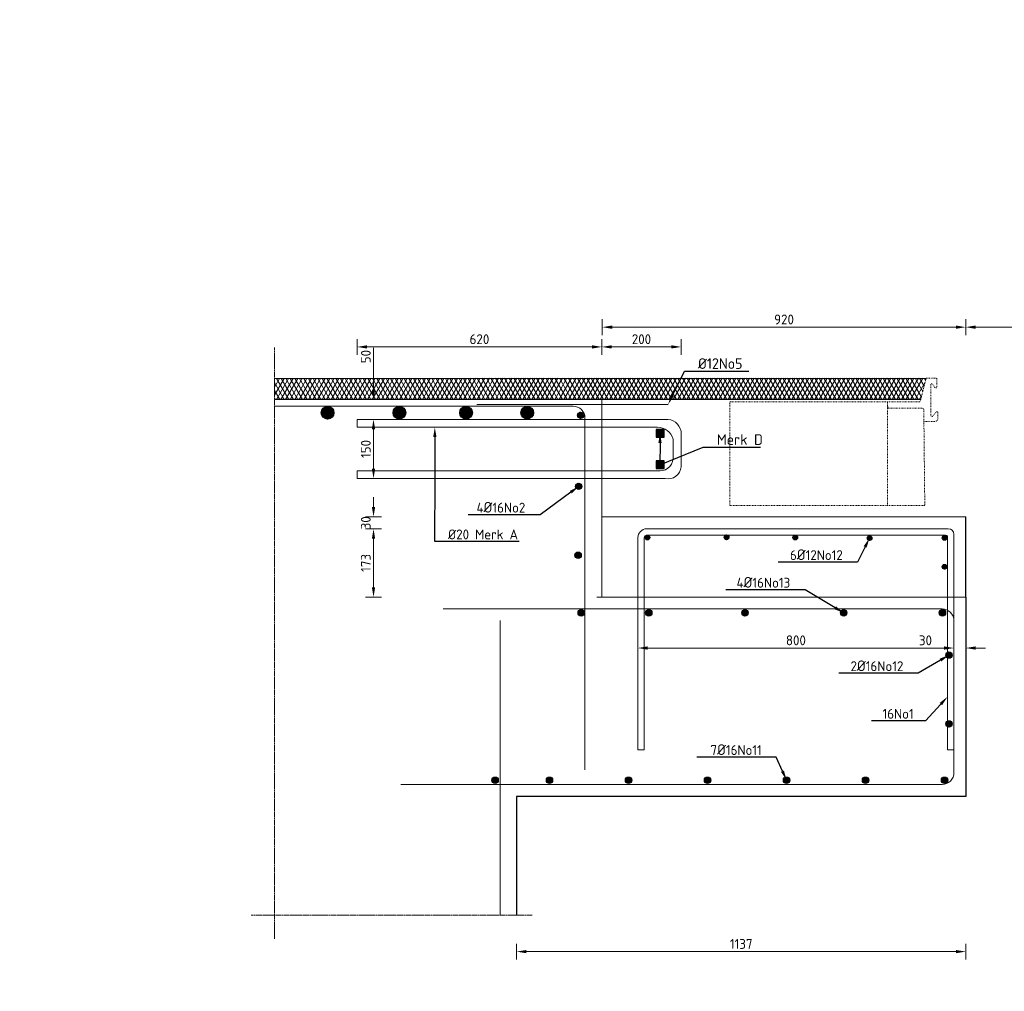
# Model space of a CAD drawing. Header units: millimetres. Extents: x -8028558 to 327273, y -63352 to 83293.
# Tile 68 of 195: x 98074 to 100566, y -32947 to -30488. Entities that reach past the tile are written whole.
import ezdxf
from ezdxf import colors
from ezdxf.entities.mleader import LeaderData, LeaderLine
from ezdxf.math import Vec2, Vec3

# ---------------------------------------------------------------- set-up
doc = ezdxf.new("R2010")
doc.units = ezdxf.units.MM
doc.linetypes.add('NLCS-HIDDEN', pattern=[4, 2, -2])
doc.linetypes.add('XX-AFBREEK', pattern=[7, 4, -1, 1, -1])
for name, color, linetype, lineweight in [('B-CO-BC-AFBREEKLIJN-G', 7, 'XX-AFBREEK', 18), ('B-CO-BC-BETONVORM-AD', 252, 'Continuous', 18), ('B-CO-BC-BETONVORM-GD', 90, 'Continuous', 25), ('B-CO-BC-STORTNAAD-G', 10, 'BC-STORTNAAD', 18), ('B-CO-BC-WAPENING-GD', 130, 'Continuous', 25), ('B-CO-BC-WAPENING_HOOFDWAPENING-G', 170, 'Continuous', 18), ('B-CO-SC-STAALVORM-GN', 10, 'NLCS-HIDDEN', 13), ('B-CO-VH-VERHARDING_ASFALT-A', 252, 'Continuous', 18), ('V-CO-BC-BETONVORM-M', 7, 'Continuous', 18), ('X-XX-AL-T25', 7, 'Continuous', 25), ('X-XX-AL-VERWIJZING-T25', 7, 'Continuous', 25)]:
    doc.layers.add(name, color=color, linetype=linetype, lineweight=lineweight)
doc.styles.add('NLCS-ISO-MM10-T25', font='NLCS-ISO.ttf', dxfattribs={"height": 25})
doc.linetypes.add('BC-STORTNAAD', pattern='A,15,-1,[175,NLCS.SHX,S=1,R=0,X=0,Y=0],-1', length=17)
doc.dimstyles.new('NLCS-MM10-T25-PIJL_L0_H0', dxfattribs={"dimscale": 10, "dimtxt": 2.5, "dimasz": 2.5, "dimexe": 2, "dimexo": 2, "dimgap": 0.7, "dimtad": 1, "dimdec": 0, "dimzin": 0, "dimdsep": 46, "dimtxsty": 'NLCS-ISO-MM10-T25', "dimcen": 0, "dimdle": 2, "dimclrd": 256, "dimclre": 256, "dimclrt": 256, "dimadec": 0, "dimazin": 0, "dimtfac": 1, "dimtdec": 3, "dimtofl": 0, "dimtmove": 0, "dimatfit": 3, "dimfxl": 2, "dimfxlon": 1, "dimtfillclr": 256, "dimtolj": 1, "dimtzin": 0, "dimlwd": -1, "dimlwe": -1, "dimarcsym": 0})
pattern_1 = [(45, (-5637.8504, 7203.0579), (-1.414213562, 1.414213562), [])]
pattern_2 = [(45, (-5637.8504, 7213.4674), (-1.414213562, 1.414213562), [])]

# ---------------------------------------------------------------- blocks, each defined once
blk = doc.blocks.new('*D1931')
at = {"layer": 'V-CO-BC-BETONVORM-M', "transparency": 16777216}
for p, q in [((98989.6, -31776.3), (98949.6, -31776.3)), ((98969.6, -31924.3), (98969.6, -31801.3)), ((98989.6, -31949.3), (98949.6, -31949.3))]:
    blk.add_line(p, q, dxfattribs=at)
for points in [[(98965.5, -31801.3), (98973.8, -31801.3), (98969.6, -31776.3)], [(98965.5, -31924.3), (98973.8, -31924.3), (98969.6, -31949.3)]]:
    blk.add_solid(points, dxfattribs=at)
at = {"layer": 'V-CO-BC-BETONVORM-M', "transparency": 16777216, "insert": (98950.1, -31862.8), "char_height": 25, "attachment_point": 5, "rotation": 90, "style": 'NLCS-ISO-MM10-T25'}
blk.add_mtext('\\A1;173', dxfattribs=at)
blk = doc.blocks.new('*D1932')
at = {"layer": 'V-CO-BC-BETONVORM-M', "transparency": 16777216}
for p, q in [((98989.6, -31499.4), (98949.6, -31499.4)), ((98969.6, -31624.4), (98969.6, -31524.4)), ((98989.6, -31649.4), (98949.6, -31649.4))]:
    blk.add_line(p, q, dxfattribs=at)
for points in [[(98965.5, -31524.4), (98973.8, -31524.4), (98969.6, -31499.4)], [(98965.5, -31624.4), (98973.8, -31624.4), (98969.6, -31649.4)]]:
    blk.add_solid(points, dxfattribs=at)
at = {"layer": 'V-CO-BC-BETONVORM-M', "transparency": 16777216, "insert": (98950.1, -31574.4), "char_height": 25, "attachment_point": 5, "rotation": 90, "style": 'NLCS-ISO-MM10-T25'}
blk.add_mtext('\\A1;150', dxfattribs=at)
blk = doc.blocks.new('*D1933')
at = {"layer": 'V-CO-BC-BETONVORM-M', "transparency": 16777216}
for p, q in [((98969.6, -31424.4), (98969.6, -31318.6)), ((98989.6, -31449.4), (98949.6, -31449.4)), ((98989.6, -31499.4), (98949.6, -31499.4)), ((98969.6, -31524.4), (98969.6, -31549.4))]:
    blk.add_line(p, q, dxfattribs=at)
for points in [[(98965.5, -31424.4), (98973.8, -31424.4), (98969.6, -31449.4)], [(98965.5, -31524.4), (98973.8, -31524.4), (98969.6, -31499.4)]]:
    blk.add_solid(points, dxfattribs=at)
at = {"layer": 'V-CO-BC-BETONVORM-M', "transparency": 16777216, "insert": (98950.1, -31340.6), "char_height": 25, "attachment_point": 5, "rotation": 90, "style": 'NLCS-ISO-MM10-T25'}
blk.add_mtext('\\A1;50', dxfattribs=at)
blk = doc.blocks.new('*D1934')
at = {"layer": 'V-CO-BC-BETONVORM-M', "transparency": 16777216}
for p, q in [((99547.8, -31336.1), (99547.8, -31296.1)), ((99748.1, -31336.1), (99748.1, -31296.1)), ((99572.8, -31316.1), (99723.1, -31316.1))]:
    blk.add_line(p, q, dxfattribs=at)
for points in [[(99572.8, -31311.9), (99572.8, -31320.2), (99547.8, -31316.1)], [(99723.1, -31311.9), (99723.1, -31320.2), (99748.1, -31316.1)]]:
    blk.add_solid(points, dxfattribs=at)
at = {"layer": 'V-CO-BC-BETONVORM-M', "transparency": 16777216, "insert": (99647.9, -31296.6), "char_height": 25, "attachment_point": 5, "style": 'NLCS-ISO-MM10-T25'}
blk.add_mtext('\\A1;200', dxfattribs=at)
blk = doc.blocks.new('*D1935')
at = {"layer": 'V-CO-BC-BETONVORM-M', "transparency": 16777216}
for p, q in [((100438.8, -32058.3), (100438.8, -32098.3)), ((100468.8, -32058.3), (100468.8, -32098.3)), ((100413.8, -32078.3), (100344.8, -32078.3)), ((100493.8, -32078.3), (100518.8, -32078.3))]:
    blk.add_line(p, q, dxfattribs=at)
for points in [[(100413.8, -32074.1), (100413.8, -32082.4), (100438.8, -32078.3)], [(100493.8, -32074.1), (100493.8, -32082.4), (100468.8, -32078.3)]]:
    blk.add_solid(points, dxfattribs=at)
at = {"layer": 'V-CO-BC-BETONVORM-M', "transparency": 16777216, "insert": (100366.8, -32058.8), "char_height": 25, "attachment_point": 5, "style": 'NLCS-ISO-MM10-T25'}
blk.add_mtext('\\A1;30', dxfattribs=at)
blk = doc.blocks.new('*D1936')
at = {"layer": 'V-CO-BC-BETONVORM-M', "transparency": 16777216}
for p, q in [((99638.8, -32098.3), (99638.8, -32058.3)), ((100438.8, -32078.3), (100438.8, -32058.3)), ((100413.8, -32078.3), (99663.8, -32078.3))]:
    blk.add_line(p, q, dxfattribs=at)
for points in [[(99663.8, -32074.1), (99663.8, -32082.4), (99638.8, -32078.3)], [(100413.8, -32074.1), (100413.8, -32082.4), (100438.8, -32078.3)]]:
    blk.add_solid(points, dxfattribs=at)
at = {"layer": 'V-CO-BC-BETONVORM-M', "transparency": 16777216, "insert": (100038.8, -32058.8), "char_height": 25, "attachment_point": 5, "style": 'NLCS-ISO-MM10-T25'}
blk.add_mtext('\\A1;800', dxfattribs=at)
blk = doc.blocks.new('*D1938')
at = {"layer": 'V-CO-BC-BETONVORM-M', "transparency": 16777216}
for p, q in [((100691.9, -31746.3), (100731.9, -31746.3)), ((100711.9, -31924.3), (100711.9, -31771.3)), ((100691.9, -31949.3), (100731.9, -31949.3))]:
    blk.add_line(p, q, dxfattribs=at)
for points in [[(100707.7, -31771.3), (100716, -31771.3), (100711.9, -31746.3)], [(100707.7, -31924.3), (100716, -31924.3), (100711.9, -31949.3)]]:
    blk.add_solid(points, dxfattribs=at)
at = {"layer": 'V-CO-BC-BETONVORM-M', "transparency": 16777216, "insert": (100692.4, -31847.8), "char_height": 25, "attachment_point": 5, "rotation": 90, "style": 'NLCS-ISO-MM10-T25'}
blk.add_mtext('\\A1;203', dxfattribs=at)
blk = doc.blocks.new('*D1963')
at = {"layer": 'V-CO-BC-BETONVORM-M', "transparency": 16777216}
for p, q in [((99331.8, -32826.8), (99331.8, -32866.8)), ((100443.8, -32846.8), (99356.8, -32846.8)), ((100468.8, -32826.8), (100468.8, -32866.8))]:
    blk.add_line(p, q, dxfattribs=at)
for points in [[(99356.8, -32842.6), (99356.8, -32850.9), (99331.8, -32846.8)], [(100443.8, -32842.6), (100443.8, -32850.9), (100468.8, -32846.8)]]:
    blk.add_solid(points, dxfattribs=at)
at = {"layer": 'V-CO-BC-BETONVORM-M', "transparency": 16777216, "insert": (99900.3, -32827.3), "char_height": 25, "attachment_point": 5, "style": 'NLCS-ISO-MM10-T25'}
blk.add_mtext('\\A1;1137', dxfattribs=at)
blk = doc.blocks.new('*D1964')
at = {"layer": 'V-CO-BC-BETONVORM-M', "transparency": 16777216}
for p, q in [((98969.6, -31721.3), (98969.6, -31696.3)), ((98989.6, -31746.3), (98949.6, -31746.3)), ((98989.6, -31776.3), (98949.6, -31776.3)), ((98969.6, -31801.3), (98969.6, -31826.3))]:
    blk.add_line(p, q, dxfattribs=at)
for points in [[(98965.5, -31721.3), (98973.8, -31721.3), (98969.6, -31746.3)], [(98965.5, -31801.3), (98973.8, -31801.3), (98969.6, -31776.3)]]:
    blk.add_solid(points, dxfattribs=at)
at = {"layer": 'V-CO-BC-BETONVORM-M', "transparency": 16777216, "insert": (98950.1, -31761.3), "char_height": 25, "attachment_point": 5, "rotation": 90, "style": 'NLCS-ISO-MM10-T25'}
blk.add_mtext('\\A1;30', dxfattribs=at)
blk = doc.blocks.new('*D1965')
at = {"layer": 'V-CO-BC-BETONVORM-M', "transparency": 16777216}
for p, q in [((98927.9, -31336.1), (98927.9, -31296.1)), ((99547.8, -31336.1), (99547.8, -31296.1)), ((98952.9, -31316.1), (99522.8, -31316.1))]:
    blk.add_line(p, q, dxfattribs=at)
for points in [[(98952.9, -31311.9), (98952.9, -31320.2), (98927.9, -31316.1)], [(99522.8, -31311.9), (99522.8, -31320.2), (99547.8, -31316.1)]]:
    blk.add_solid(points, dxfattribs=at)
at = {"layer": 'V-CO-BC-BETONVORM-M', "transparency": 16777216, "insert": (99237.8, -31296.6), "char_height": 25, "attachment_point": 5, "style": 'NLCS-ISO-MM10-T25'}
blk.add_mtext('\\A1;620', dxfattribs=at)
blk = doc.blocks.new('*D1966')
at = {"layer": 'V-CO-BC-BETONVORM-M', "transparency": 16777216}
for p, q in [((99548.8, -31286.1), (99548.8, -31246.1)), ((100468.8, -31286.1), (100468.8, -31246.1)), ((99573.8, -31266.1), (100443.8, -31266.1))]:
    blk.add_line(p, q, dxfattribs=at)
for points in [[(99573.8, -31261.9), (99573.8, -31270.2), (99548.8, -31266.1)], [(100443.8, -31261.9), (100443.8, -31270.2), (100468.8, -31266.1)]]:
    blk.add_solid(points, dxfattribs=at)
at = {"layer": 'V-CO-BC-BETONVORM-M', "transparency": 16777216, "insert": (100008.8, -31246.6), "char_height": 25, "attachment_point": 5, "style": 'NLCS-ISO-MM10-T25'}
blk.add_mtext('\\A1;920', dxfattribs=at)
blk = doc.blocks.new('*D1967')
at = {"layer": 'V-CO-BC-BETONVORM-M', "transparency": 16777216}
for p, q in [((100468.8, -31286.1), (100468.8, -31246.1)), ((100939.8, -31286.1), (100939.8, -31246.1)), ((100493.8, -31266.1), (100914.8, -31266.1))]:
    blk.add_line(p, q, dxfattribs=at)
for points in [[(100493.8, -31261.9), (100493.8, -31270.2), (100468.8, -31266.1)], [(100914.8, -31261.9), (100914.8, -31270.2), (100939.8, -31266.1)]]:
    blk.add_solid(points, dxfattribs=at)
at = {"layer": 'V-CO-BC-BETONVORM-M', "transparency": 16777216, "insert": (100704.3, -31246.6), "char_height": 25, "attachment_point": 5, "style": 'NLCS-ISO-MM10-T25'}
blk.add_mtext('\\A1;Var', dxfattribs=at)

msp = doc.modelspace()

# ---------------------------------------------------------------- hatches: boundary and pattern name
at = {"layer": 'B-CO-BC-BETONVORM-AD'}
h = msp.add_hatch(dxfattribs=at)
h.set_pattern_fill('ACO-BETON_GEWAPEND', color=256, pattern_type=2)
h.set_pattern_definition(pattern_2)
h.paths.add_polyline_path([(98837.3, -31482.6, 1), (98869.3, -31482.6, 1)])
h = msp.add_hatch(dxfattribs=at)
h.set_pattern_fill('ACO-BETON_GEWAPEND', color=256, pattern_type=2)
h.set_pattern_definition(pattern_2)
h.paths.add_polyline_path([(99019, -31482.6, 1), (99051, -31482.6, 1)])
h = msp.add_hatch(dxfattribs=at)
h.set_pattern_fill('ACO-BETON_GEWAPEND', color=256, pattern_type=2)
h.set_pattern_definition(pattern_2)
h.paths.add_polyline_path([(99187.9, -31482.6, 1), (99219.9, -31482.6, 1)])
h = msp.add_hatch(dxfattribs=at)
h.set_pattern_fill('ACO-BETON_GEWAPEND', color=256, pattern_type=2)
h.set_pattern_definition(pattern_2)
h.paths.add_polyline_path([(99342.6, -31482.6, 1), (99374.6, -31482.6, 1)])
h = msp.add_hatch(dxfattribs=at)
h.set_pattern_fill('ACO-BETON_GEWAPEND', color=256, pattern_type=2)
h.set_pattern_definition([(45, (-5637.8504, 7230.9857), (-1.414213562, 1.414213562), [])])
h.paths.add_polyline_path([(99501.9, -31489.1, 1), (99485.9, -31489.1, 1)])
h = msp.add_hatch(dxfattribs=at)
h.set_pattern_fill('ACO-BETON_GEWAPEND', color=256, pattern_type=2)
h.set_pattern_definition(pattern_1)
h.paths.add_polyline_path([(99497.1, -31669, 1), (99481.1, -31669, 1)])
h = msp.add_hatch(dxfattribs=at)
h.set_pattern_fill('ACO-BETON_GEWAPEND', color=256, pattern_type=2)
h.set_pattern_definition([(45, (-562.4906, 47.7869), (-1.414213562, 1.414213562), [])])
edge = h.paths.add_edge_path()
edge.add_arc((99662.8, -31798.5), 6, 0, 360)
h = msp.add_hatch(dxfattribs=at)
h.set_pattern_fill('ACO-BETON_GEWAPEND', color=256, pattern_type=2)
h.set_pattern_definition([(45, (-362.0187, 48.2488), (-1.414213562, 1.414213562), [])])
edge = h.paths.add_edge_path()
edge.add_arc((99863.2, -31798), 6, 0, 360)
h = msp.add_hatch(dxfattribs=at)
h.set_pattern_fill('ACO-BETON_GEWAPEND', color=256, pattern_type=2)
h.set_pattern_definition([(45, (-188.0207, 47.6118), (-1.414213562, 1.414213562), [])])
edge = h.paths.add_edge_path()
edge.add_arc((100037.2, -31798.7), 6, 0, 360)
h = msp.add_hatch(dxfattribs=at)
h.set_pattern_fill('ACO-BETON_GEWAPEND', color=256, pattern_type=2)
h.set_pattern_definition([(45, (0, 46.3378), (-1.414213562, 1.414213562), [])])
edge = h.paths.add_edge_path()
edge.add_arc((100225.2, -31799.9), 6, 0, 360)
h = msp.add_hatch(dxfattribs=at)
h.set_pattern_fill('ACO-BETON_GEWAPEND', color=256, pattern_type=2)
h.set_pattern_definition([(45, (189.815, 46.6503), (-1.414213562, 1.414213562), [])])
edge = h.paths.add_edge_path()
edge.add_arc((100415.1, -31799.6), 6, 0, 360)
h = msp.add_hatch(dxfattribs=at)
h.set_pattern_fill('ACO-BETON_GEWAPEND', color=256, pattern_type=2)
h.set_pattern_definition(pattern_1)
h.paths.add_polyline_path([(99495.5, -31843.4, 1), (99479.5, -31843.4, 1)])
h = msp.add_hatch(dxfattribs=at)
h.set_pattern_fill('ACO-BETON_GEWAPEND', color=256, pattern_type=2)
h.set_pattern_definition([(45, (189.815, -26.3585), (-1.414213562, 1.414213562), [])])
edge = h.paths.add_edge_path()
edge.add_arc((100415.1, -31872.6), 6, 0, 360)
h = msp.add_hatch(dxfattribs=at)
h.set_pattern_fill('ACO-BETON_GEWAPEND', color=256, pattern_type=2)
h.set_pattern_definition([(45, (-5635.5785, 7207.926), (-1.414213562, 1.414213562), [])])
h.paths.add_polyline_path([(99503.3, -31989.3, 1), (99487.3, -31989.3, 1)])
h = msp.add_hatch(dxfattribs=at)
h.set_pattern_fill('ACO-BETON_GEWAPEND', color=256, pattern_type=2)
h.set_pattern_definition([(45, (-5464.4219, 7207.926), (-1.414213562, 1.414213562), [])])
h.paths.add_polyline_path([(99674.4, -31989.3, 1), (99658.4, -31989.3, 1)])
h = msp.add_hatch(dxfattribs=at)
h.set_pattern_fill('ACO-BETON_GEWAPEND', color=256, pattern_type=2)
h.set_pattern_definition([(45, (-5220.9642, 7207.926), (-1.414213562, 1.414213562), [])])
h.paths.add_polyline_path([(99917.9, -31989.3, 1), (99901.9, -31989.3, 1)])
h = msp.add_hatch(dxfattribs=at)
h.set_pattern_fill('ACO-BETON_GEWAPEND', color=256, pattern_type=2)
h.set_pattern_definition([(45, (-4970.9642, 7207.926), (-1.414213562, 1.414213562), [])])
h.paths.add_polyline_path([(100167.9, -31989.3, 1), (100151.9, -31989.3, 1)])
h = msp.add_hatch(dxfattribs=at)
h.set_pattern_fill('ACO-BETON_GEWAPEND', color=256, pattern_type=2)
h.set_pattern_definition([(45, (-4720.9642, 7207.926), (-1.414213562, 1.414213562), [])])
h.paths.add_polyline_path([(100417.9, -31989.3, 1), (100401.9, -31989.3, 1)])
h = msp.add_hatch(dxfattribs=at)
h.set_pattern_fill('ACO-BETON_GEWAPEND', color=256, pattern_type=2)
h.set_pattern_definition(pattern_1)
h.paths.add_polyline_path([(100434.2, -32096.2, 1), (100418.2, -32096.2, 1)])
h = msp.add_hatch(dxfattribs=at)
h.set_pattern_fill('ACO-BETON_GEWAPEND', color=256, pattern_type=2)
h.set_pattern_definition(pattern_1)
h.paths.add_polyline_path([(100434.2, -32270.3, 1), (100418.2, -32270.3, 1)])
h = msp.add_hatch(dxfattribs=at)
h.set_pattern_fill('ACO-BETON_GEWAPEND', color=256, pattern_type=2)
h.set_pattern_definition([(45, (-5567.5884, 7203.0579), (-1.414213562, 1.414213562), [])])
h.paths.add_polyline_path([(99285.4, -32412.8, 1), (99269.4, -32412.8, 1)])
h = msp.add_hatch(dxfattribs=at)
h.set_pattern_fill('ACO-BETON_GEWAPEND', color=256, pattern_type=2)
h.set_pattern_definition([(45, (-5429.9674, 7203.0579), (-1.414213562, 1.414213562), [])])
h.paths.add_polyline_path([(99423.1, -32412.8, 1), (99407.1, -32412.8, 1)])
h = msp.add_hatch(dxfattribs=at)
h.set_pattern_fill('ACO-BETON_GEWAPEND', color=256, pattern_type=2)
h.set_pattern_definition([(45, (-5229.9674, 7203.0579), (-1.414213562, 1.414213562), [])])
h.paths.add_polyline_path([(99623.1, -32412.8, 1), (99607.1, -32412.8, 1)])
h = msp.add_hatch(dxfattribs=at)
h.set_pattern_fill('ACO-BETON_GEWAPEND', color=256, pattern_type=2)
h.set_pattern_definition([(45, (-5029.9674, 7203.0579), (-1.414213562, 1.414213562), [])])
h.paths.add_polyline_path([(99823.1, -32412.8, 1), (99807.1, -32412.8, 1)])
h = msp.add_hatch(dxfattribs=at)
h.set_pattern_fill('ACO-BETON_GEWAPEND', color=256, pattern_type=2)
h.set_pattern_definition([(45, (-4829.9674, 7203.0579), (-1.414213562, 1.414213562), [])])
h.paths.add_polyline_path([(100023.1, -32412.8, 1), (100007.1, -32412.8, 1)])
h = msp.add_hatch(dxfattribs=at)
h.set_pattern_fill('ACO-BETON_GEWAPEND', color=256, pattern_type=2)
h.set_pattern_definition([(45, (-4629.9674, 7203.0579), (-1.414213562, 1.414213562), [])])
h.paths.add_polyline_path([(100223.1, -32412.8, 1), (100207.1, -32412.8, 1)])
h = msp.add_hatch(dxfattribs=at)
h.set_pattern_fill('ACO-BETON_GEWAPEND', color=256, pattern_type=2)
h.set_pattern_definition([(45, (-4429.9674, 7203.0579), (-1.414213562, 1.414213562), [])])
h.paths.add_polyline_path([(100423.1, -32412.8, 1), (100407.1, -32412.8, 1)])
at = {"layer": 'B-CO-VH-VERHARDING_ASFALT-A'}
h = msp.add_hatch(dxfattribs=at)
h.set_pattern_fill('AVH-ASFALT', color=256, scale=10, pattern_type=2)
h.set_pattern_definition([(60, (99813.399, -23902.195), (-8.660254, 5), []), (120, (99813.399, -23902.195), (-8.660254, -5), [])])
h.paths.add_polyline_path([(99547.8, -31449.4), (99548.6, -31395.4), (98718.8, -31395.9), (98718.8, -31449.4)])
h.paths.add_polyline_path([(99548.6, -31395.4), (99547.8, -31449.4), (100354.9, -31449.2), (100368.6, -31394.9), (99898.7, -31395.2), (99634.2, -31395.3)])
h.paths.add_polyline_path([(99634.2, -31395.3), (99898.7, -31395.2), (99893.4, -31395.2)], flags=17)
h.paths.add_polyline_path([(101040, -31394.9), (101053.8, -31449.2), (101829.8, -31395.4)])
h.paths.add_polyline_path([(102676.8, -31449.8), (102676.8, -31395.9), (101829.8, -31395.4), (101053.8, -31449.2), (101842.8, -31449.4)])
at = {"layer": 'X-XX-AL-T25', "true_color": 0x636466}
h = msp.add_hatch(color=251, dxfattribs=at)
h.dxf.hatch_style = 1
h.paths.add_polyline_path([(99705, -31524.7), (99685, -31524.7), (99685, -31544.7), (99705, -31544.7)])
h = msp.add_hatch(color=251, dxfattribs=at)
h.dxf.hatch_style = 1
h.paths.add_polyline_path([(99705, -31604.1), (99685, -31604.1), (99685, -31624.1), (99705, -31624.1)])

# ---------------------------------------------------------------- linework, layer by layer
at = {"layer": 'B-CO-BC-AFBREEKLIJN-G', "flags": 128}
for points in [[(98718.8, -31317.8), (98718.8, -32815)], [(99371.2, -32754.1), (98659.4, -32754.1)]]:
    msp.add_lwpolyline(points, dxfattribs=at)
at = {"layer": 'B-CO-BC-BETONVORM-GD', "ltscale": 500}
msp.add_line((100468.8, -31949.3), (100468.8, -31746.3), dxfattribs=at)
at = {"layer": 'B-CO-BC-BETONVORM-GD', "ltscale": 500, "flags": 128}
for points in [[(98718.8, -31395.9), (100368.6, -31394.9)], [(100354.9, -31449.2), (99534.9, -31449.4), (98718.8, -31449.4)], [(100468.8, -31949.3), (100468.8, -32453.8)], [(100468.8, -32453.8), (99331.8, -32453.8), (99331.8, -32754.1)]]:
    msp.add_lwpolyline(points, dxfattribs=at)
at = {"layer": 'B-CO-BC-STORTNAAD-G'}
msp.add_line((100468.8, -31746.3), (99547.8, -31746.3), dxfattribs=at)
at = {"layer": 'B-CO-BC-STORTNAAD-G', "flags": 128}
for points in [[(99547.8, -31449.4), (99547.8, -31950.1)], [(99534.9, -31949.3), (100468.8, -31949.3)]]:
    msp.add_lwpolyline(points, dxfattribs=at)
at = {"layer": 'B-CO-BC-WAPENING-GD'}
for points in [[(99685, -31544.7), (99705, -31544.7), (99705, -31524.7), (99685, -31524.7)], [(99685, -31624.1), (99705, -31624.1), (99705, -31604.1), (99685, -31604.1)]]:
    msp.add_lwpolyline(points, close=True, dxfattribs=at)
for centre, radius in [((98853.3, -31482.6), 16), ((99035, -31482.6), 16), ((99203.9, -31482.6), 16), ((99358.6, -31482.6), 16), ((99493.9, -31489.1), 8), ((99489.1, -31669), 8), ((99662.8, -31798.5), 6), ((99863.2, -31798), 6), ((100037.2, -31798.7), 6), ((100225.2, -31799.9), 6), ((100415.1, -31799.6), 6), ((99487.5, -31843.4), 8), ((100415.1, -31872.6), 6), ((99495.3, -31989.3), 8), ((99666.4, -31989.3), 8), ((99909.9, -31989.3), 8), ((100159.9, -31989.3), 8), ((100409.9, -31989.3), 8), ((100426.2, -32096.2), 8), ((100426.2, -32270.3), 8), ((99277.4, -32412.8), 8), ((99415.1, -32412.8), 8), ((99615.1, -32412.8), 8), ((99815.1, -32412.8), 8), ((100015.1, -32412.8), 8), ((100215.1, -32412.8), 8), ((100415.1, -32412.8), 8)]:
    msp.add_circle(centre, radius, dxfattribs=at)
at = {"layer": 'B-CO-BC-WAPENING_HOOFDWAPENING-G', "flags": 128}
for points in [[(98718.8, -31465.9), (99474.9, -31465.9)], [(99231.5, -31461.6), (99715.3, -31461.6)], [(99504.9, -31495.9), (99504.9, -32387)], [(99146.3, -31979.3), (100408.8, -31979.3)], [(99289.8, -32754.1), (99289.8, -32008.2)], [(100438.8, -32009.3), (100438.8, -32393.8)], [(100408.8, -32423.8), (99039.1, -32423.8)]]:
    msp.add_lwpolyline(points, dxfattribs=at)
for points in [[(99504.9, -31495.9, 0.414214), (99474.9, -31465.9)], [(98927.9, -31519.4), (98927.9, -31499.4), (98927.9, -31519.4), (99688.1, -31519.4, -0.339309), (99728.1, -31549.4), (99728.1, -31599.4, -0.442748), (99688.1, -31629.4), (98927.9, -31629.4), (98927.9, -31649.4), (99708.1, -31649.4, 0.454132), (99748.1, -31619.4), (99748.1, -31529.4, 0.378874), (99708.1, -31499.4), (98927.9, -31499.4)], [(100438.8, -32009.3, 0.414214), (100408.8, -31979.3)], [(100408.8, -32423.8, 0.414214), (100438.8, -32393.8)]]:
    msp.add_lwpolyline(points, format="xyb", dxfattribs=at)
msp.add_lwpolyline([(99638.8, -31798.8), (99638.8, -32336.3), (99654.8, -32336.3), (99654.8, -31798.8, -0.336149), (99661, -31792.3), (100417.8, -31792.3, -0.324783), (100422.8, -31796), (100422.8, -32336.3), (100438.8, -32336.3), (100438.8, -31790.1, 0.396366), (100424.4, -31776.3), (99661, -31776.3, 0.392268)], format="xyb", close=True, dxfattribs=at)
at = {"layer": 'B-CO-SC-STAALVORM-GN', "flags": 128}
msp.add_lwpolyline([(100270.8, -31454.8), (100353.4, -31454.8), (100368.6, -31394.9), (100395.8, -31394.9), (100395.8, -31416.9, -0.752271), (100390.5, -31418.4), (100384.7, -31410.1, 0.554672), (100380.3, -31410.4), (100380.3, -31488.5, 0.596279), (100385.5, -31491.3), (100393.9, -31480.9, -0.565379), (100398.5, -31481.6), (100398.5, -31496.6, -0.441118), (100389.5, -31504.8), (100362.9, -31504.8), (100362.9, -31476.7, 0.438127), (100357, -31471.2), (100271.3, -31471.2), (100270.8, -31454.8)], format="xyb", dxfattribs=at)
at = {"layer": 'B-CO-SC-STAALVORM-GN'}
msp.add_lwpolyline([(99871.8, -31454.8), (99871.8, -31717.1), (100270.8, -31717.1), (100270.8, -31454.8)], close=True, dxfattribs=at)
at = {"layer": 'B-CO-SC-STAALVORM-GN', "flags": 128}
msp.add_lwpolyline([(100270.8, -31717.1), (100365.1, -31717.1), (100362.9, -31504.8)], dxfattribs=at)

# ---------------------------------------------------------------- dimensions: what is measured, and where the dimension line sits
at = {"layer": 'V-CO-BC-BETONVORM-M'}
for base, p1, p2, picture, middle in [((100468.8, -31266.1), (99548.8, -31449.4), (100468.8, -31746.3), '*D1966', (100008.8, -31246.6)), ((99547.8, -31316.1), (98927.9, -31499.4), (99547.8, -31499.4), '*D1965', (99237.8, -31296.6)), ((99748.1, -31316.1), (99547.8, -31450.2), (99748.1, -31574.4), '*D1934', (99647.9, -31296.6)), ((100438.8, -32078.3), (100468.8, -31949.3), (100438.8, -31949.3), '*D1935', (100366.8, -32058.8)), ((99638.8, -32078.3), (100438.8, -32078.3), (99638.8, -32249.5), '*D1936', (100038.8, -32058.8))]:
    dim = msp.add_linear_dim(base=base, p1=p1, p2=p2, dimstyle='NLCS-MM10-T25-PIJL_L0_H0', dxfattribs=at)
    dim.commit()
    dim.dimension.update_dxf_attribs({"geometry": picture, "text_midpoint": middle})
dim = msp.add_linear_dim(base=(100939.8, -31266.1), p1=(100468.8, -31746.3), p2=(100939.8, -31949.3), text='Var', dimstyle='NLCS-MM10-T25-PIJL_L0_H0', dxfattribs=at)
dim.commit()
dim.dimension.update_dxf_attribs({"geometry": '*D1967', "text_midpoint": (100704.3, -31246.6)})
for base, p1, p2, picture, middle in [((98969.6, -31449.4), (99534.9, -31499.4), (99534.9, -31449.4), '*D1933', (98969.6, -31340.6)), ((98969.6, -31746.3), (99661, -31776.3), (99547.8, -31746.3), '*D1964', (98969.6, -31761.3))]:
    dim = msp.add_linear_dim(base=base, p1=p1, p2=p2, angle=90, dimstyle='NLCS-MM10-T25-PIJL_L0_H0', dxfattribs=at)
    dim.commit()
    dim.dimension.update_dxf_attribs({"geometry": picture, "text_midpoint": middle, "dimtype": 160})
for base, p1, p2, angle, picture, middle in [((98969.6, -31499.4), (99534.9, -31649.4), (99534.9, -31499.4), 90, '*D1932', (98950.1, -31574.4)), ((100711.9, -31746.3), (100468.8, -31949.3), (100468.8, -31746.3), 90, '*D1938', (100692.4, -31847.8)), ((98969.6, -31776.3), (99534.9, -31949.3), (99661, -31776.3), 90, '*D1931', (98950.1, -31862.8)), ((99331.8, -32846.8), (100468.8, -32453.8), (99331.8, -32453.8), 180, '*D1963', (99900.3, -32827.3))]:
    dim = msp.add_linear_dim(base=base, p1=p1, p2=p2, angle=angle, dimstyle='NLCS-MM10-T25-PIJL_L0_H0', dxfattribs=at)
    dim.commit()
    dim.dimension.update_dxf_attribs({"geometry": picture, "text_midpoint": middle})

# ---------------------------------------------------------------- leaders
at = {"layer": 'X-XX-AL-VERWIJZING-T25'}
ml = msp.add_multileader_mtext('Standard', dxfattribs=at)
ml.set_content('Merk B', color=256, style='NLCS-ISO-MM10-T25')
ml.set_leader_properties(color=256, linetype='ByLayer', lineweight=-1)
ml.build(insert=Vec2(0, 0))
ml.multileader.update_dxf_attribs({"text_left_attachment_type": 5, "text_right_attachment_type": 5, "dogleg_length": 25, "arrow_head_size": 25})
ctx = ml.context
ctx.base_point, ctx.char_height, ctx.arrow_head_size, ctx.landing_gap_size, ctx.plane_origin = Vec3(137517.8, -36029.7), 25, 25, 9, Vec3(137783.2, -36013.1)
ctx.left_attachment, ctx.right_attachment = 5, 5
notes = []
notes.append((ctx, [(0, (0, 0, 0), (0, 0), (1, 0), 1, [])]))
ctx.mtext.insert, ctx.mtext.flow_direction = Vec3(137526.8, -35999.7), 5
ml = msp.add_multileader_mtext('Standard', dxfattribs=at)
ml.set_content('{\\H1.08333x;Ø12No5}', color=256, style='NLCS-ISO-MM10-T25')
ml.set_leader_properties(color=256, linetype='ByLayer', lineweight=-1)
ml.build(insert=Vec2(0, 0))
ml.multileader.update_dxf_attribs({"text_left_attachment_type": 5, "text_right_attachment_type": 5, "dogleg_length": 25, "arrow_head_size": 25})
ctx = ml.context
ctx.base_point, ctx.char_height, ctx.arrow_head_size, ctx.landing_gap_size, ctx.plane_origin = Vec3(99782.1, -31377.2), 25, 25, 9, Vec3(99563.6, -31474.2)
ctx.left_attachment, ctx.right_attachment = 5, 5
notes.append((ctx, [(1, (1, 1, 0), (99757.1, -31377.2), (1, 0), 25, [(0, [(99715.3, -31461.6)], 0, [])])]))
ctx.mtext.insert, ctx.mtext.flow_direction = Vec3(99791.1, -31344.7), 5
ml = msp.add_multileader_mtext('Standard', dxfattribs=at)
ml.set_content('Ø20 Merk A', color=256, style='NLCS-ISO-MM10-T25')
ml.set_leader_properties(color=256, linetype='ByLayer', lineweight=-1)
ml.build(insert=Vec2(0, 0))
ml.multileader.update_dxf_attribs({"text_left_attachment_type": 5, "text_right_attachment_type": 5, "dogleg_length": 25, "arrow_head_size": 25})
ctx = ml.context
ctx.base_point, ctx.char_height, ctx.arrow_head_size, ctx.landing_gap_size, ctx.plane_origin = Vec3(99149.3, -31808.2), 25, 25, 9, Vec3(99118, -31532)
ctx.left_attachment, ctx.right_attachment = 5, 5
notes.append((ctx, [(1, (1, 1, 0), (99124.3, -31808.2), (1, 0), 25, [(1, [(99124.8, -31519.4), (99124.6, -31649.4)], 0, [])])]))
ctx.mtext.insert, ctx.mtext.flow_direction = Vec3(99158.3, -31778.2), 5
ml = msp.add_multileader_mtext('Standard', dxfattribs=at)
ml.set_content('{\\H1.08333x;Merk D}', color=256, style='NLCS-ISO-MM10-T25')
ml.set_leader_properties(color=256, linetype='ByLayer', lineweight=-1)
ml.build(insert=Vec2(0, 0))
ml.multileader.update_dxf_attribs({"text_left_attachment_type": 5, "text_right_attachment_type": 5, "dogleg_length": 25, "arrow_head_size": 25})
ctx = ml.context
ctx.base_point, ctx.char_height, ctx.arrow_head_size, ctx.landing_gap_size, ctx.plane_origin = Vec3(99829.5, -31569.5), 25, 25, 9, Vec3(99480.5, -31546.8)
ctx.left_attachment, ctx.right_attachment = 5, 5
notes.append((ctx, [(1, (1, 1, 0), (99804.5, -31569.5), (1, 0), 25, [(1, [(99695, -31534.2), (99694.7, -31614.2)], 0, [])])]))
ctx.mtext.insert, ctx.mtext.flow_direction = Vec3(99838.5, -31537), 5
ml = msp.add_multileader_mtext('Standard', dxfattribs=at)
ml.set_content('4{\\H1.08333x;Ø}16No2', color=256, style='NLCS-ISO-MM10-T25')
ml.set_leader_properties(color=256, linetype='ByLayer', lineweight=-1)
ml.build(insert=Vec2(0, 0))
ml.multileader.update_dxf_attribs({"text_left_attachment_type": 5, "text_right_attachment_type": 5, "dogleg_length": 25, "arrow_head_size": 25})
ctx = ml.context
ctx.base_point, ctx.char_height, ctx.arrow_head_size, ctx.landing_gap_size, ctx.plane_origin = Vec3(99221.3, -31740.9), 25, 25, 9, Vec3(99482.3, -31681.6)
ctx.left_attachment, ctx.right_attachment = 5, 5
notes.append((ctx, [(0, (1, 1, 0), (99391.4, -31740.9), (-1, 0), 25, [(0, [(99489.1, -31669)], 0, [])])]))
ctx.mtext.insert, ctx.mtext.flow_direction = Vec3(99230.3, -31708.4), 5
ml = msp.add_multileader_mtext('Standard', dxfattribs=at)
ml.set_content('6{\\H1.08333x;Ø}12No12', color=256, style='NLCS-ISO-MM10-T25')
ml.set_leader_properties(color=256, linetype='ByLayer', lineweight=-1)
ml.build(insert=Vec2(0, 0))
ml.multileader.update_dxf_attribs({"text_left_attachment_type": 5, "text_right_attachment_type": 5, "dogleg_length": 25, "arrow_head_size": 25})
ctx = ml.context
ctx.base_point, ctx.char_height, ctx.arrow_head_size, ctx.landing_gap_size, ctx.plane_origin = Vec3(100014.8, -31861), 25, 25, 9, Vec3(100218.4, -31812.5)
ctx.left_attachment, ctx.right_attachment = 5, 5
notes.append((ctx, [(0, (1, 1, 0), (100194.9, -31861), (-1, 0), 25, [(0, [(100225.2, -31799.9)], 0, [])])]))
ctx.mtext.insert, ctx.mtext.flow_direction = Vec3(100023.8, -31828.5), 5
ml = msp.add_multileader_mtext('Standard', dxfattribs=at)
ml.set_content('4{\\H1.08333x;Ø}16No13', color=256, style='NLCS-ISO-MM10-T25')
ml.set_leader_properties(color=256, linetype='ByLayer', lineweight=-1)
ml.build(insert=Vec2(0, 0))
ml.multileader.update_dxf_attribs({"text_left_attachment_type": 5, "text_right_attachment_type": 5, "dogleg_length": 25, "arrow_head_size": 25})
ctx = ml.context
ctx.base_point, ctx.char_height, ctx.arrow_head_size, ctx.landing_gap_size, ctx.plane_origin = Vec3(99879.5, -31930.9), 25, 25, 9, Vec3(100153.1, -32001.8)
ctx.left_attachment, ctx.right_attachment = 5, 5
notes.append((ctx, [(0, (1, 1, 0), (100062.1, -31930.9), (-1, 0), 25, [(0, [(100159.9, -31989.3)], 0, [])])]))
ctx.mtext.insert, ctx.mtext.flow_direction = Vec3(99888.5, -31898.4), 5
ml = msp.add_multileader_mtext('Standard', dxfattribs=at)
ml.set_content('2{\\H1.08333x;Ø}16No12', color=256, style='NLCS-ISO-MM10-T25')
ml.set_leader_properties(color=256, linetype='ByLayer', lineweight=-1)
ml.build(insert=Vec2(0, 0))
ml.multileader.update_dxf_attribs({"text_left_attachment_type": 5, "text_right_attachment_type": 5, "dogleg_length": 25, "arrow_head_size": 25})
ctx = ml.context
ctx.base_point, ctx.char_height, ctx.arrow_head_size, ctx.landing_gap_size, ctx.plane_origin = Vec3(100168.1, -32142.2), 25, 25, 9, Vec3(100419.4, -32108.8)
ctx.left_attachment, ctx.right_attachment = 5, 5
notes.append((ctx, [(0, (1, 1, 0), (100348.2, -32142.2), (-1, 0), 25, [(0, [(100426.2, -32096.2)], 0, [])])]))
ctx.mtext.insert, ctx.mtext.flow_direction = Vec3(100177.1, -32109.7), 5
ml = msp.add_multileader_mtext('Standard', dxfattribs=at)
ml.set_content('16No1', color=256, style='NLCS-ISO-MM10-T25')
ml.set_leader_properties(color=256, linetype='ByLayer', lineweight=-1)
ml.build(insert=Vec2(0, 0))
ml.multileader.update_dxf_attribs({"text_left_attachment_type": 5, "text_right_attachment_type": 5, "dogleg_length": 25, "arrow_head_size": 25})
ctx = ml.context
ctx.base_point, ctx.char_height, ctx.arrow_head_size, ctx.landing_gap_size, ctx.plane_origin = Vec3(100249.1, -32262.3), 25, 25, 9, Vec3(100416, -32214.1)
ctx.left_attachment, ctx.right_attachment = 5, 5
notes.append((ctx, [(0, (1, 1, 0), (100367.1, -32262.3), (-1, 0), 25, [(0, [(100422.8, -32201.6)], 0, [])])]))
ctx.mtext.insert, ctx.mtext.flow_direction = Vec3(100258.1, -32232.3), 5
ml = msp.add_multileader_mtext('Standard', dxfattribs=at)
ml.set_content('7{\\H1.08333x;Ø}16No11', color=256, style='NLCS-ISO-MM10-T25')
ml.set_leader_properties(color=256, linetype='ByLayer', lineweight=-1)
ml.build(insert=Vec2(0, 0))
ml.multileader.update_dxf_attribs({"text_left_attachment_type": 5, "text_right_attachment_type": 5, "dogleg_length": 25, "arrow_head_size": 25})
ctx = ml.context
ctx.base_point, ctx.char_height, ctx.arrow_head_size, ctx.landing_gap_size, ctx.plane_origin = Vec3(99813.6, -32354.5), 25, 25, 9, Vec3(100008.3, -32425.3)
ctx.left_attachment, ctx.right_attachment = 5, 5
notes.append((ctx, [(0, (1, 1, 0), (99988.7, -32354.5), (-1, 0), 25, [(0, [(100015.1, -32412.8)], 0, [])])]))
ctx.mtext.insert, ctx.mtext.flow_direction = Vec3(99822.6, -32322), 5
for ctx, leaders in notes:
    for number, flags, end, landing, length, lines in leaders:
        leader = LeaderData()
        leader.index, (leader.has_last_leader_line, leader.has_dogleg_vector, leader.attachment_direction) = number, flags
        leader.last_leader_point, leader.dogleg_vector, leader.dogleg_length = Vec3(end), Vec3(landing), length
        for number, points, colour, breaks in lines:
            line = LeaderLine()
            line.index, line.vertices, line.color, line.breaks = number, Vec3.list(points), colors.encode_raw_color(colour), breaks
            leader.lines.append(line)
        ctx.leaders.append(leader)

doc.saveas('drawing.dxf')
